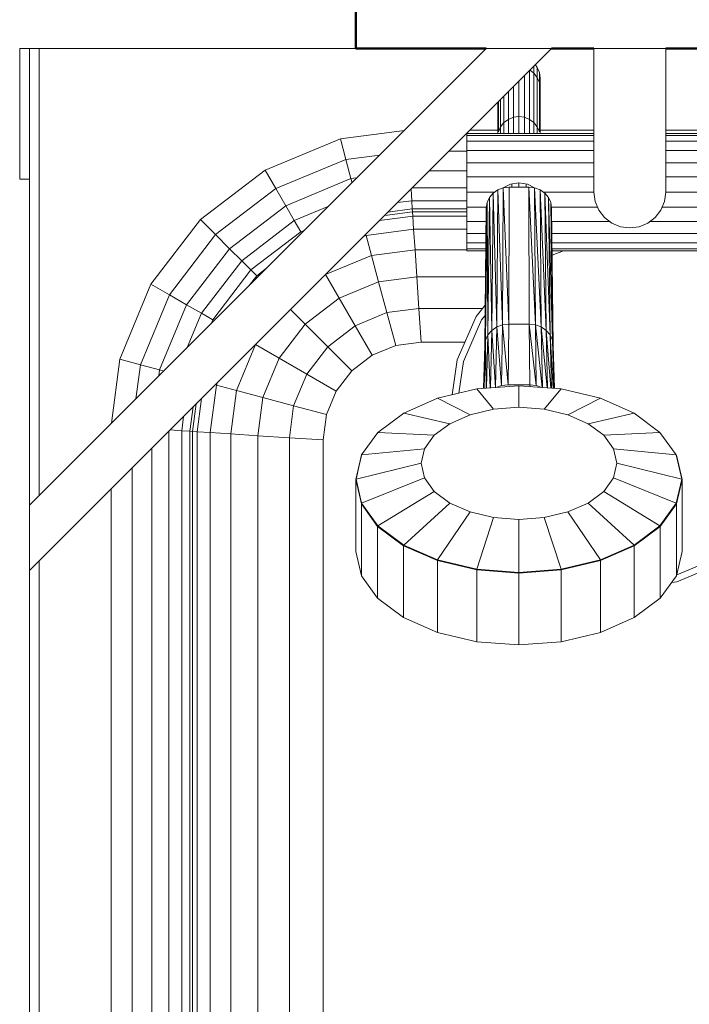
# Model space of a CAD drawing. Header units: millimetres. Extents: x -125 to 26481, y 4748 to 39818.
# Tile 98 of 104: x 23759 to 23964, y 35005 to 35307. Entities that reach past the tile are written whole.
import ezdxf

# ---------------------------------------------------------------- set-up
doc = ezdxf.new("R2010")
doc.units = ezdxf.units.MM
for name, color, linetype, lineweight in [('A-WALL-____-MCUT', 113, 'Continuous', 50), ('A-WALL-____-OTLN', 113, 'Continuous', 20), ('M-EQPM-____-OTLN', 50, 'Continuous', 20)]:
    doc.layers.add(name, color=color, linetype=linetype, lineweight=lineweight)

# ---------------------------------------------------------------- blocks, each defined once
blk = doc.blocks.new('Прямая форма - V line-610732-В_Этаж 02_Отопление')
at = {"layer": 'A-WALL-____-MCUT', "color": 9}
for p, q in [((1005, 100), (400, 100)), ((1040, 100), (1027, 100)), ((1100, 100), (1060, 100)), ((1100, 0), (1100, 100))]:
    blk.add_line(p, q, dxfattribs=at)
blk = doc.blocks.new('Прямая форма - SW - 015-610733-В_Этаж 02_Отопление')
blk.add_blockref('Прямая форма - V line-610732-В_Этаж 02_Отопление', (0, 0))
blk = doc.blocks.new('Прямая форма - V line-610915-В_Этаж 02_Отопление')
at = {"layer": 'M-EQPM-____-OTLN', "color": 253}
for p, q in [((-403, 725), (-403, 765)), ((-403, 765), (-400, 765)), ((-240, 765), (-400, 605)), ((-260, 765), (-400, 625)), ((-400, 625), (-400, 765)), ((-400, 765), (-397, 765)), ((-397, 765), (-300, 765)), ((-397, 765), (-397, 628)), ((-260, 765), (-240, 765)), ((-227, 765), (-205, 765)), ((-227, 765), (-227, 721)), ((-205, 765), (-205, 721)), ((-246.75, 743.32), (-246.75, 758.25)), ((-246.57, 758.43), (-245.4, 757.53)), ((-245.4, 757.53), (-245.4, 759.6)), ((-244.97, 760.03), (-244.37, 759.25)), ((-244.37, 759.25), (-243.72, 757.68)), ((-244.37, 756.19), (-244.37, 759.25)), ((-250, 755), (-250, 744.16)), ((-248.32, 743.95), (-248.32, 756.68)), ((-245.4, 757.53), (-244.37, 756.19)), ((-245.4, 742.33), (-245.4, 757.53)), ((-244.37, 756.19), (-243.72, 754.63)), ((-244.37, 741.03), (-244.37, 756.19)), ((-243.72, 757.68), (-243.5, 756)), ((-243.72, 754.63), (-243.72, 757.68)), ((-243.5, 756), (-243.68, 754.63)), ((-243.5, 756), (-243.5, 752.95)), ((-243.5, 752.95), (-243.5, 756)), ((-251.68, 753.32), (-251.68, 743.95)), ((-243.72, 754.63), (-243.5, 752.95)), ((-243.72, 739.52), (-243.72, 754.63)), ((-243.5, 739), (-243.5, 752.95)), ((-255.63, 741.03), (-255.63, 749.37)), ((-254.6, 742.33), (-254.6, 750.4)), ((-253.25, 751.75), (-253.25, 743.32)), ((-256.5, 739), (-256.5, 748.5)), ((-256.28, 739.52), (-256.28, 748.72)), ((-254.6, 742.33), (-253.25, 743.32)), ((-253.25, 743.32), (-251.68, 743.95)), ((-253.25, 743.32), (-253.25, 739)), ((-251.68, 743.95), (-250, 744.16)), ((-251.68, 743.95), (-251.68, 739)), ((-250, 744.16), (-248.32, 743.95)), ((-250, 744.16), (-250, 739)), ((-248.32, 739), (-248.32, 743.95)), ((-248.32, 743.95), (-246.75, 743.32)), ((-246.75, 739), (-246.75, 743.32)), ((-246.75, 743.32), (-245.4, 742.33)), ((-304.73, 737.3), (-285.11, 739.89)), ((-265, 740), (-256.5, 740)), ((-256.28, 739.52), (-255.63, 741.03)), ((-255.63, 741.03), (-254.6, 742.33)), ((-255.63, 741.03), (-255.63, 739)), ((-254.6, 742.33), (-254.6, 739)), ((-245.4, 742.33), (-244.37, 741.03)), ((-245.4, 742.33), (-245.4, 739)), ((-244.37, 741.03), (-243.72, 739.52)), ((-244.37, 741.03), (-244.37, 739)), ((-243.5, 740), (-227, 740)), ((-205, 740), (-92.9, 740)), ((-327.78, 727.76), (-304.73, 737.3)), ((-303.04, 731), (-304.73, 737.3)), ((-266, 739), (-227, 739)), ((-266, 739), (-266, 738.39)), ((-266, 738.39), (-227, 738.39)), ((-266, 738.39), (-266, 736.59)), ((-205, 739), (-166, 739)), ((-205, 738.39), (-166, 738.39)), ((-266, 736.59), (-266, 733.73)), ((-227, 736.59), (-266, 736.59)), ((-166, 736.59), (-205, 736.59)), ((-324.52, 722.11), (-303.04, 731)), ((-303.04, 731), (-292.63, 732.37)), ((-301.47, 725.13), (-303.04, 731)), ((-271.47, 733.53), (-266, 733.53)), ((-266, 733.73), (-227, 733.73)), ((-266, 733.73), (-266, 730)), ((-205, 733.73), (-166, 733.73)), ((-347.57, 712.57), (-327.78, 727.76)), ((-324.52, 722.11), (-327.78, 727.76)), ((-227, 730), (-266, 730)), ((-266, 730), (-266, 725.66)), ((-205, 730), (-166, 730)), ((-400, 725), (-403, 725)), ((-321.48, 716.84), (-301.47, 725.13)), ((-301.47, 725.13), (-299.63, 725.37)), ((-301.13, 723.87), (-301.47, 725.13)), ((-277.5, 727.5), (-266, 727.5)), ((-227, 725.66), (-266, 725.66)), ((-266, 725.66), (-266, 721)), ((-205, 725.66), (-166, 725.66)), ((-342.96, 707.96), (-324.52, 722.11)), ((-321.48, 716.84), (-324.52, 722.11)), ((-282.84, 718.35), (-283.08, 721.92)), ((-282.68, 722.32), (-266, 722.32)), ((-256.5, 721.67), (-254.81, 722.3)), ((-254.81, 722.3), (-256.5, 721.67)), ((-255.05, 680.3), (-254.81, 722.3)), ((-254.81, 722.3), (-255.05, 680.3)), ((-254.81, 722.33), (-252.59, 723.41)), ((-254.81, 722.3), (-253, 722.52)), ((-253, 722.52), (-254.81, 722.3)), ((-253.15, 680.53), (-254.81, 722.3)), ((-254.81, 722.3), (-253.15, 680.53)), ((-253.15, 680.53), (-253, 722.52)), ((-253, 722.52), (-253.15, 680.53)), ((-253, 722.52), (-247, 722.52)), ((-253, 722.52), (-247, 722.52)), ((-252.59, 723.41), (-250, 723.81)), ((-252.2, 722.52), (-252.2, 723.47)), ((-250, 722.52), (-250, 723.81)), ((-250, 723.81), (-247.41, 723.41)), ((-247.8, 722.52), (-247.8, 723.47)), ((-247.41, 723.41), (-245.19, 722.33)), ((-246.85, 680.53), (-247, 722.52)), ((-247, 722.52), (-245.19, 722.3)), ((-246.85, 680.53), (-247, 722.52)), ((-244.95, 680.3), (-247, 722.52)), ((-245.19, 722.3), (-247, 722.52)), ((-247, 722.52), (-244.95, 680.3)), ((-245.19, 722.3), (-243.5, 721.67)), ((-244.95, 680.3), (-245.19, 722.3)), ((-243.17, 679.64), (-245.19, 722.3)), ((-245.19, 722.3), (-244.95, 680.3)), ((-243.5, 721.67), (-245.19, 722.3)), ((-245.19, 722.3), (-243.17, 679.64)), ((-266, 721), (-257.46, 721)), ((-266, 716.34), (-266, 721)), ((-259.76, 717.81), (-259.06, 719.34)), ((-259.06, 719.34), (-259.76, 717.81)), ((-259.52, 677.23), (-259.06, 719.34)), ((-259.06, 719.34), (-259.52, 677.23)), ((-257.95, 720.66), (-259.06, 719.34)), ((-257.95, 720.66), (-259.06, 719.34)), ((-258.35, 678.6), (-259.06, 719.34)), ((-259.06, 719.34), (-258.35, 678.6)), ((-258.35, 678.6), (-257.95, 720.66)), ((-257.95, 720.66), (-258.35, 678.6)), ((-257.95, 720.66), (-256.5, 721.67)), ((-256.5, 721.67), (-257.95, 720.66)), ((-256.82, 679.64), (-257.95, 720.66)), ((-257.95, 720.66), (-256.82, 679.64)), ((-256.82, 679.64), (-256.5, 721.67)), ((-256.5, 721.67), (-256.82, 679.64)), ((-255.05, 680.3), (-256.5, 721.67)), ((-256.5, 721.67), (-255.05, 680.3)), ((-243.5, 721.67), (-242.05, 720.66)), ((-243.17, 679.64), (-243.5, 721.67)), ((-241.65, 678.6), (-243.5, 721.67)), ((-243.5, 721.67), (-243.17, 679.64)), ((-242.05, 720.66), (-243.5, 721.67)), ((-243.5, 721.67), (-241.65, 678.6)), ((-227, 721), (-242.54, 721)), ((-242.05, 720.66), (-240.94, 719.34)), ((-241.65, 678.6), (-242.05, 720.66)), ((-240.48, 677.23), (-242.05, 720.66)), ((-242.05, 720.66), (-241.65, 678.6)), ((-240.94, 719.34), (-242.05, 720.66)), ((-242.05, 720.66), (-240.48, 677.23)), ((-240.94, 719.34), (-240.24, 717.81)), ((-240.48, 677.23), (-240.94, 719.34)), ((-239.75, 675.64), (-240.94, 719.34)), ((-240.94, 719.34), (-240.48, 677.23)), ((-240.24, 717.81), (-240.94, 719.34)), ((-240.94, 719.34), (-239.75, 675.64)), ((-227, 721), (-226.63, 718.15)), ((-205.37, 718.15), (-205, 721)), ((-205, 721), (-166, 721)), ((-338.66, 703.66), (-321.48, 716.84)), ((-318.87, 712.32), (-321.48, 716.84)), ((-318.87, 712.32), (-308.31, 716.69)), ((-282.68, 715.85), (-290.13, 714.87)), ((-287.23, 717.77), (-282.84, 718.35)), ((-282.84, 718.35), (-266, 718.35)), ((-282.84, 718.35), (-282.68, 715.85)), ((-266, 715.85), (-282.68, 715.85)), ((-282.68, 715.85), (-282.62, 715)), ((-266, 712), (-266, 716.34)), ((-266, 716.34), (-259.98, 716.34)), ((-260.5, 673.93), (-260, 716.17)), ((-260, 716.17), (-260.5, 673.93)), ((-259.76, 717.81), (-260.25, 675.64)), ((-260.25, 675.64), (-259.76, 717.81)), ((-260.25, 675.64), (-260, 716.17)), ((-260, 716.17), (-260.25, 675.64)), ((-259.76, 717.81), (-260, 716.17)), ((-259.76, 717.81), (-260, 716.17)), ((-259.52, 677.23), (-259.76, 717.81)), ((-259.76, 717.81), (-259.52, 677.23)), ((-240, 716.17), (-240.24, 717.81)), ((-239.75, 675.64), (-240.24, 717.81)), ((-239.5, 673.93), (-240.24, 717.81)), ((-240.24, 717.81), (-239.75, 675.64)), ((-240, 716.17), (-240.24, 717.81)), ((-240.24, 717.81), (-239.5, 673.93)), ((-240.02, 716.34), (-225.87, 716.34)), ((-239.5, 673.93), (-240, 716.17)), ((-240, 716.17), (-239.5, 673.93)), ((-226.63, 718.15), (-225.53, 715.5)), ((-206.47, 715.5), (-205.37, 718.15)), ((-166, 716.34), (-206.13, 716.34)), ((-292.7, 712.3), (-282.53, 713.64)), ((-282.62, 715), (-291.12, 713.88)), ((-282.62, 715), (-282.53, 713.64)), ((-266, 715), (-282.62, 715)), ((-282.53, 713.64), (-266, 713.64)), ((-282.53, 713.64), (-282.27, 709.64)), ((-225.53, 715.5), (-223.78, 713.22)), ((-223.78, 713.22), (-221.5, 711.47)), ((-210.5, 711.47), (-208.22, 713.22)), ((-208.22, 713.22), (-206.47, 715.5)), ((-362.76, 692.78), (-347.57, 712.57)), ((-342.96, 707.96), (-347.57, 712.57)), ((-334.96, 699.96), (-318.87, 712.32)), ((-316.86, 708.85), (-318.87, 712.32)), ((-296.81, 707.73), (-282.27, 709.64)), ((-282.27, 709.64), (-266, 709.64)), ((-282.27, 709.64), (-281.85, 703.28)), ((-266, 708.27), (-266, 712)), ((-266, 712), (-260.03, 712)), ((-239.95, 712), (-222.19, 712)), ((-221.5, 711.47), (-218.85, 710.37)), ((-218.85, 710.37), (-216, 710)), ((-216, 710), (-213.15, 710.37)), ((-213.15, 710.37), (-210.5, 711.47)), ((-166, 712), (-209.81, 712)), ((-357.11, 689.52), (-342.96, 707.96)), ((-338.66, 703.66), (-342.96, 707.96)), ((-332.13, 697.13), (-316.86, 708.85)), ((-316.86, 708.85), (-315.65, 709.35)), ((-296.81, 707.73), (-297.6, 707.4)), ((-296.81, 707.73), (-295.15, 701.53)), ((-266, 705.41), (-266, 708.27)), ((-260.05, 708.27), (-266, 708.27)), ((-166, 708.27), (-239.91, 708.27)), ((-351.84, 686.48), (-338.66, 703.66)), ((-334.96, 699.96), (-338.66, 703.66)), ((-266, 703.61), (-266, 705.41)), ((-260.07, 705.41), (-266, 705.41)), ((-266, 703), (-266, 703.61)), ((-260.08, 703.61), (-266, 703.61)), ((-166, 705.41), (-239.87, 705.41)), ((-166, 703.61), (-239.85, 703.61)), ((-295.15, 701.53), (-309.26, 695.69)), ((-281.85, 703.28), (-295.15, 701.53)), ((-295.15, 701.53), (-292.99, 693.46)), ((-266, 703.28), (-281.85, 703.28)), ((-281.85, 703.28), (-281.31, 695)), ((-260.08, 703), (-266, 703)), ((-166, 703), (-239.84, 703)), ((-236.39, 703), (-239.83, 701.67)), ((-347.32, 683.87), (-334.96, 699.96)), ((-332.13, 697.13), (-334.96, 699.96)), ((-330.35, 695.35), (-327.35, 697.65)), ((-343.85, 681.86), (-332.13, 697.13)), ((-332.65, 692.35), (-330.35, 695.35)), ((-330.35, 695.35), (-332.13, 697.13)), ((-309.26, 695.69), (-305.09, 688.45)), ((-281.31, 695), (-292.99, 693.46)), ((-260.25, 695), (-281.31, 695)), ((-281.31, 695), (-280.68, 685.35)), ((-372.3, 669.73), (-362.76, 692.78)), ((-357.11, 689.52), (-362.76, 692.78)), ((-292.99, 693.46), (-305.09, 688.45)), ((-292.99, 693.46), (-290.47, 684.06)), ((-366, 668.04), (-357.11, 689.52)), ((-351.84, 686.48), (-357.11, 689.52)), ((-360.13, 666.47), (-351.84, 686.48)), ((-347.32, 683.87), (-351.84, 686.48)), ((-305.09, 688.45), (-315.48, 680.48)), ((-305.09, 688.45), (-300.22, 680.02)), ((-263.16, 682.86), (-260.35, 686.38)), ((-351.69, 673.31), (-347.32, 683.87)), ((-343.85, 681.86), (-347.32, 683.87)), ((-320, 685), (-315.48, 680.48)), ((-290.47, 684.06), (-300.22, 680.02)), ((-280.68, 685.35), (-290.47, 684.06)), ((-290.47, 684.06), (-287.76, 673.98)), ((-261.17, 685.35), (-280.68, 685.35)), ((-280.68, 685.35), (-280, 675)), ((-268.91, 669.58), (-263.16, 682.86)), ((-260.39, 683.15), (-261.45, 681.83)), ((-344.35, 680.65), (-343.85, 681.86)), ((-315.48, 680.48), (-323.45, 670.09)), ((-315.48, 680.48), (-308.6, 673.6)), ((-300.22, 680.02), (-308.6, 673.6)), ((-300.22, 680.02), (-295, 670.98)), ((-261.45, 681.83), (-266.99, 669.03)), ((-256.82, 679.64), (-258.35, 678.6)), ((-258.35, 678.6), (-256.82, 679.64)), ((-257.17, 661.07), (-256.82, 679.64)), ((-256.82, 679.64), (-257.17, 661.07)), ((-255.05, 680.3), (-256.82, 679.64)), ((-256.82, 679.64), (-255.05, 680.3)), ((-255.3, 661.71), (-256.82, 679.64)), ((-256.82, 679.64), (-255.3, 661.71)), ((-255.3, 661.71), (-255.05, 680.3)), ((-255.05, 680.3), (-255.3, 661.71)), ((-253.15, 680.53), (-255.05, 680.3)), ((-255.05, 680.3), (-253.15, 680.53)), ((-253.31, 661.94), (-255.05, 680.3)), ((-255.05, 680.3), (-253.31, 661.94)), ((-253.31, 661.94), (-253.15, 680.53)), ((-253.15, 680.53), (-253.31, 661.94)), ((-253.15, 680.53), (-246.85, 680.53)), ((-253.15, 680.53), (-246.85, 680.53)), ((-246.69, 661.94), (-246.85, 680.53)), ((-246.69, 661.94), (-246.85, 680.53)), ((-244.7, 661.71), (-246.85, 680.53)), ((-244.95, 680.3), (-246.85, 680.53)), ((-246.85, 680.53), (-244.7, 661.71)), ((-246.85, 680.53), (-244.95, 680.3)), ((-244.7, 661.71), (-244.95, 680.3)), ((-242.84, 661.08), (-244.95, 680.3)), ((-243.17, 679.64), (-244.95, 680.3)), ((-244.95, 680.3), (-242.84, 661.08)), ((-244.95, 680.3), (-244.7, 661.71)), ((-244.95, 680.3), (-243.17, 679.64)), ((-242.83, 661.07), (-243.17, 679.64)), ((-241.33, 660.96), (-243.17, 679.64)), ((-241.65, 678.6), (-243.17, 679.64)), ((-243.17, 679.64), (-241.33, 660.96)), ((-243.17, 679.64), (-242.83, 661.07)), ((-243.17, 679.64), (-241.65, 678.6)), ((-259.52, 677.23), (-260.25, 675.64)), ((-260.25, 675.64), (-259.52, 677.23)), ((-259.93, 660.87), (-259.52, 677.23)), ((-259.52, 677.23), (-259.93, 660.87)), ((-258.35, 678.6), (-259.52, 677.23)), ((-259.52, 677.23), (-258.35, 678.6)), ((-258.81, 660.95), (-259.52, 677.23)), ((-259.52, 677.23), (-258.81, 660.95)), ((-258.74, 660.96), (-258.35, 678.6)), ((-258.35, 678.6), (-258.74, 660.96)), ((-257.17, 661.07), (-258.35, 678.6)), ((-258.35, 678.6), (-257.17, 661.07)), ((-241.26, 660.96), (-241.65, 678.6)), ((-240.2, 660.88), (-241.65, 678.6)), ((-240.48, 677.23), (-241.65, 678.6)), ((-241.65, 678.6), (-240.2, 660.88)), ((-241.65, 678.6), (-241.26, 660.96)), ((-241.65, 678.6), (-240.48, 677.23)), ((-240.07, 660.87), (-240.48, 677.23)), ((-239.48, 660.82), (-240.48, 677.23)), ((-239.75, 675.64), (-240.48, 677.23)), ((-240.48, 677.23), (-239.48, 660.82)), ((-240.48, 677.23), (-240.07, 660.87)), ((-240.48, 677.23), (-239.75, 675.64)), ((-330.69, 674.26), (-336.53, 660.15)), ((-330.69, 674.26), (-323.45, 670.09)), ((-308.6, 673.6), (-315.02, 665.22)), ((-308.6, 673.6), (-301.21, 666.21)), ((-287.76, 673.98), (-295, 670.98)), ((-287.76, 673.98), (-295, 670.98)), ((-280, 675), (-287.76, 673.98)), ((-280, 675), (-287.76, 673.98)), ((-266.56, 675), (-280, 675)), ((-266.56, 675), (-280, 675)), ((-260.87, 660.8), (-260.5, 673.93)), ((-260.5, 673.93), (-260.87, 660.8)), ((-260.7, 660.81), (-260.5, 673.93)), ((-260.5, 673.93), (-260.7, 660.81)), ((-260.25, 675.64), (-260.66, 660.81)), ((-260.66, 660.81), (-260.25, 675.64)), ((-260.25, 675.64), (-260.5, 673.93)), ((-260.5, 673.93), (-260.25, 675.64)), ((-260.03, 660.86), (-260.25, 675.64)), ((-260.25, 675.64), (-260.03, 660.86)), ((-239.34, 660.81), (-239.75, 675.64)), ((-239.19, 660.8), (-239.75, 675.64)), ((-239.5, 673.93), (-239.75, 675.64)), ((-239.75, 675.64), (-239.19, 660.8)), ((-239.75, 675.64), (-239.34, 660.81)), ((-239.75, 675.64), (-239.5, 673.93)), ((-239.13, 660.8), (-239.5, 673.93)), ((-239.5, 673.93), (-239.13, 660.8)), ((-295, 670.98), (-301.21, 666.21)), ((-295, 670.98), (-301.21, 666.21)), ((-374.89, 650.11), (-372.3, 669.73)), ((-366, 668.04), (-372.3, 669.73)), ((-367.37, 657.63), (-366, 668.04)), ((-360.13, 666.47), (-366, 668.04)), ((-323.45, 670.09), (-328.46, 657.99)), ((-323.45, 670.09), (-315.02, 665.22)), ((-270.47, 658.85), (-268.91, 669.58)), ((-266.99, 669.03), (-268.4, 659.34)), ((-360.37, 664.63), (-360.13, 666.47)), ((-358.87, 666.13), (-360.13, 666.47)), ((-315.02, 665.22), (-319.06, 655.47)), ((-315.02, 665.22), (-305.98, 660)), ((-301.21, 666.21), (-305.98, 660)), ((-301.21, 666.21), (-305.98, 660)), ((-342.73, 661.81), (-344.64, 647.27)), ((-342.4, 662.6), (-342.73, 661.81)), ((-342.73, 661.81), (-336.53, 660.15)), ((-250, 661.62), (-262.92, 660.64)), ((-250, 661.62), (-262.92, 660.64)), ((-255.3, 661.71), (-257.04, 661.08)), ((-257.04, 661.08), (-255.3, 661.71)), ((-253.31, 661.94), (-255.3, 661.71)), ((-255.3, 661.71), (-253.31, 661.94)), ((-246.69, 661.94), (-253.31, 661.94)), ((-253.31, 661.94), (-246.69, 661.94)), ((-237.08, 660.64), (-250, 661.62)), ((-250, 655.03), (-250, 661.62)), ((-237.08, 660.64), (-250, 661.62)), ((-250, 655.03), (-250, 661.62)), ((-244.7, 661.71), (-246.69, 661.94)), ((-246.69, 661.94), (-246.55, 661.36)), ((-246.55, 661.36), (-246.69, 661.94)), ((-246.69, 661.94), (-244.7, 661.71)), ((-242.96, 661.08), (-244.7, 661.71)), ((-244.7, 661.71), (-242.96, 661.08)), ((-336.53, 660.15), (-338.28, 646.85)), ((-336.53, 660.15), (-328.46, 657.99)), ((-305.98, 660), (-308.98, 652.76)), ((-305.98, 660), (-308.98, 652.76)), ((-262.92, 660.64), (-274.95, 657.78)), ((-262.92, 660.64), (-274.95, 657.78)), ((-257.76, 654.45), (-262.92, 660.64)), ((-257.76, 654.45), (-262.92, 660.64)), ((-242.24, 654.45), (-237.08, 660.64)), ((-242.24, 654.45), (-237.08, 660.64)), ((-225.05, 657.78), (-237.08, 660.64)), ((-225.05, 657.78), (-237.08, 660.64)), ((-348.88, 656.12), (-350, 647.62)), ((-348.64, 647.53), (-347.3, 657.7)), ((-328.46, 657.99), (-330, 646.31)), ((-328.46, 657.99), (-319.06, 655.47)), ((-319.06, 655.47), (-320.35, 645.68)), ((-319.06, 655.47), (-308.98, 652.76)), ((-274.95, 657.78), (-285.28, 653.23)), ((-274.95, 657.78), (-285.28, 653.23)), ((-265, 652.73), (-274.95, 657.78)), ((-265, 652.73), (-274.95, 657.78)), ((-235, 652.73), (-225.05, 657.78)), ((-235, 652.73), (-225.05, 657.78)), ((-214.72, 653.23), (-225.05, 657.78)), ((-214.72, 653.23), (-225.05, 657.78)), ((-353.35, 647.84), (-352.77, 652.23)), ((-350.85, 647.68), (-349.87, 655.13)), ((-308.98, 652.76), (-310, 645)), ((-308.98, 652.76), (-310, 645)), ((-285.28, 653.23), (-293.21, 647.31)), ((-285.28, 653.23), (-293.21, 647.31)), ((-271.21, 649.99), (-285.28, 653.23)), ((-271.21, 649.99), (-285.28, 653.23)), ((-271.21, 649.99), (-265, 652.73)), ((-265, 652.73), (-271.21, 649.99)), ((-257.76, 654.45), (-265, 652.73)), ((-265, 652.73), (-257.76, 654.45)), ((-250, 655.03), (-257.76, 654.45)), ((-250, 655.03), (-257.76, 654.45)), ((-242.24, 654.45), (-250, 655.03)), ((-242.24, 654.45), (-250, 655.03)), ((-235, 652.73), (-242.24, 654.45)), ((-235, 652.73), (-242.24, 654.45)), ((-228.79, 649.99), (-235, 652.73)), ((-228.79, 649.99), (-235, 652.73)), ((-228.79, 649.99), (-214.72, 653.23)), ((-228.79, 649.99), (-214.72, 653.23)), ((-206.79, 647.31), (-214.72, 653.23)), ((-206.79, 647.31), (-214.72, 653.23)), ((-275.98, 646.43), (-271.21, 649.99)), ((-271.21, 649.99), (-275.98, 646.43)), ((-224.02, 646.43), (-228.79, 649.99)), ((-224.02, 646.43), (-228.79, 649.99)), ((-357.32, -648.1), (-357.32, 647.68)), ((-353.35, 647.84), (-356.92, 648.08)), ((-353.35, -647.84), (-353.35, 647.84)), ((-350.85, 647.68), (-353.35, 647.84)), ((-350, 647.62), (-350.85, 647.68)), ((-350.85, 647.68), (-350.85, -647.68)), ((-348.64, 647.53), (-350, 647.62)), ((-350, 647.62), (-350, -647.62)), ((-348.64, -647.53), (-348.64, 647.53)), ((-344.64, 647.27), (-348.64, 647.53)), ((-344.64, 647.27), (-338.28, 646.85)), ((-344.64, 647.27), (-344.64, -647.27)), ((-338.28, 646.85), (-330, 646.31)), ((-338.28, 646.85), (-338.28, -646.85)), ((-330, 646.31), (-320.35, 645.68)), ((-330, 646.31), (-330, -646.31)), ((-293.21, 647.31), (-298.2, 640.4)), ((-293.21, 647.31), (-298.2, 640.4)), ((-275.98, 646.43), (-293.21, 647.31)), ((-275.98, 646.43), (-293.21, 647.31)), ((-278.98, 642.28), (-275.98, 646.43)), ((-275.98, 646.43), (-278.98, 642.28)), ((-224.02, 646.43), (-206.79, 647.31)), ((-224.02, 646.43), (-206.79, 647.31)), ((-221.02, 642.28), (-224.02, 646.43)), ((-221.02, 642.28), (-224.02, 646.43)), ((-201.8, 640.4), (-206.79, 647.31)), ((-201.8, 640.4), (-206.79, 647.31)), ((-320.35, 645.68), (-310, 645)), ((-320.35, 645.68), (-320.35, -645.68)), ((-310, 0), (-310, 645)), ((-310, 645), (-310, -645)), ((-362.5, -648.44), (-362.5, 642.5)), ((-298.3, 640.34), (-300, 632.91)), ((-298.3, 640.34), (-300, 632.91)), ((-298.3, 640.25), (-300, 632.83)), ((-298.3, 640.25), (-300, 632.83)), ((-298.2, 640.4), (-299.9, 632.99)), ((-298.2, 640.4), (-299.9, 632.99)), ((-298.3, 640.34), (-298.3, 640.25)), ((-298.3, 640.34), (-298.3, 640.25)), ((-278.98, 642.28), (-298.2, 640.4)), ((-278.98, 642.28), (-298.2, 640.4)), ((-280, 637.83), (-278.98, 642.28)), ((-278.98, 642.28), (-280, 637.83)), ((-220, 637.83), (-221.02, 642.28)), ((-220, 637.83), (-221.02, 642.28)), ((-221.02, 642.28), (-201.8, 640.4)), ((-221.02, 642.28), (-201.8, 640.4)), ((-200.1, 632.99), (-201.8, 640.4)), ((-200.1, 632.99), (-201.8, 640.4)), ((-201.7, 640.34), (-201.7, 640.25)), ((-200, 632.91), (-201.7, 640.34)), ((-200, 632.91), (-201.7, 640.34)), ((-201.7, 640.34), (-201.7, 640.25)), ((-200, 632.83), (-201.7, 640.25)), ((-200, 632.83), (-201.7, 640.25)), ((-280, 637.83), (-299.9, 632.99)), ((-280, 637.83), (-299.9, 632.99)), ((-278.98, 633.37), (-280, 637.83)), ((-280, 637.83), (-278.98, 633.37)), ((-220, 637.83), (-221.02, 633.37)), ((-221.02, 633.37), (-220, 637.83)), ((-220, 637.83), (-200.1, 632.99)), ((-220, 637.83), (-200.1, 632.99)), ((-368.53, -648.84), (-368.53, 636.47)), ((-299.9, 632.99), (-300, 632.91)), ((-299.9, 632.99), (-300, 632.91)), ((-300, 632.91), (-300, 632.83)), ((-300, 632.91), (-298.3, 625.49)), ((-300, 632.91), (-300, 632.83)), ((-300, 632.91), (-298.3, 625.49)), ((-300, 632.83), (-300, 610.8)), ((-300, 632.83), (-300, 610.8)), ((-300, 632.83), (-298.3, 625.41)), ((-300, 632.83), (-298.3, 625.41)), ((-299.9, 632.99), (-298.2, 625.59)), ((-299.9, 632.99), (-298.2, 625.59)), ((-278.98, 633.37), (-298.2, 625.59)), ((-278.98, 633.37), (-298.2, 625.59)), ((-275.98, 629.22), (-278.98, 633.37)), ((-278.98, 633.37), (-275.98, 629.22)), ((-221.02, 633.37), (-224.02, 629.22)), ((-224.02, 629.22), (-221.02, 633.37)), ((-221.02, 633.37), (-201.8, 625.59)), ((-221.02, 633.37), (-201.8, 625.59)), ((-201.8, 625.59), (-200.1, 632.99)), ((-201.8, 625.59), (-200.1, 632.99)), ((-201.7, 625.49), (-200, 632.91)), ((-201.7, 625.49), (-200, 632.91)), ((-201.7, 625.41), (-200, 632.83)), ((-201.7, 625.41), (-200, 632.83)), ((-200.1, 632.99), (-200, 632.91)), ((-200.1, 632.99), (-200, 632.91)), ((-200, 632.91), (-200, 632.83)), ((-200, 632.91), (-200, 632.83)), ((-200, 632.83), (-200, 610.8)), ((-200, 632.83), (-200, 610.8)), ((-375, -649.26), (-375, 630)), ((-275.98, 629.22), (-293.21, 618.68)), ((-275.98, 629.22), (-293.21, 618.68)), ((-275.98, 629.22), (-271.21, 625.66)), ((-275.98, 629.22), (-271.21, 625.66)), ((-224.02, 629.22), (-228.79, 625.66)), ((-228.79, 625.66), (-224.02, 629.22)), ((-224.02, 629.22), (-206.79, 618.68)), ((-224.02, 629.22), (-206.79, 618.68)), ((-298.3, 626.01), (-298.3, 625.41)), ((-298.3, 626.01), (-298.3, 625.41)), ((-298.2, 625.59), (-298.3, 625.49)), ((-298.2, 625.59), (-298.3, 625.49)), ((-298.3, 625.49), (-293.3, 618.57)), ((-298.3, 625.49), (-298.3, 625.41)), ((-298.3, 625.49), (-293.3, 618.57)), ((-298.3, 625.49), (-298.3, 625.41)), ((-298.3, 625.41), (-298.3, 603.37)), ((-298.3, 625.41), (-293.3, 618.49)), ((-298.3, 625.41), (-298.3, 603.37)), ((-298.3, 625.41), (-293.3, 618.49)), ((-298.2, 625.59), (-293.21, 618.68)), ((-298.2, 625.59), (-293.21, 618.68)), ((-271.21, 625.66), (-285.28, 612.76)), ((-271.21, 625.66), (-285.28, 612.76)), ((-271.21, 625.66), (-265, 622.93)), ((-271.21, 625.66), (-265, 622.93)), ((-228.79, 625.66), (-235, 622.93)), ((-235, 622.93), (-228.79, 625.66)), ((-228.79, 625.66), (-214.72, 612.76)), ((-228.79, 625.66), (-214.72, 612.76)), ((-206.79, 618.68), (-201.8, 625.59)), ((-206.79, 618.68), (-201.8, 625.59)), ((-206.7, 618.57), (-201.7, 625.49)), ((-206.7, 618.57), (-201.7, 625.49)), ((-206.7, 618.49), (-201.7, 625.41)), ((-206.7, 618.49), (-201.7, 625.41)), ((-201.8, 625.59), (-201.7, 625.49)), ((-201.8, 625.59), (-201.7, 625.49)), ((-201.7, 626.01), (-201.7, 625.41)), ((-201.7, 626.01), (-201.7, 625.41)), ((-201.7, 625.49), (-201.7, 625.41)), ((-201.7, 625.49), (-201.7, 625.41)), ((-201.7, 625.41), (-201.7, 603.37)), ((-201.7, 625.41), (-201.7, 603.37)), ((-400, 625), (-400, 605)), ((-265, 622.93), (-274.95, 608.21)), ((-265, 622.93), (-274.95, 608.21)), ((-265, 622.93), (-257.76, 621.21)), ((-265, 622.93), (-257.76, 621.21)), ((-235, 622.93), (-242.24, 621.21)), ((-242.24, 621.21), (-235, 622.93)), ((-235, 622.93), (-225.05, 608.21)), ((-235, 622.93), (-225.05, 608.21)), ((-257.76, 621.21), (-262.92, 605.35)), ((-257.76, 621.21), (-262.92, 605.35)), ((-257.76, 621.21), (-250, 620.62)), ((-257.76, 621.21), (-250, 620.62)), ((-250, 620.62), (-242.24, 621.21)), ((-250, 620.62), (-242.24, 621.21)), ((-250, 620.62), (-250, 604.37)), ((-250, 620.62), (-250, 604.37)), ((-242.24, 621.21), (-237.08, 605.35)), ((-242.24, 621.21), (-237.08, 605.35)), ((-293.21, 618.68), (-293.3, 618.57)), ((-293.21, 618.68), (-293.3, 618.57)), ((-293.3, 618.57), (-285.36, 612.63)), ((-293.3, 618.57), (-293.3, 618.49)), ((-293.3, 618.57), (-285.36, 612.63)), ((-293.3, 618.57), (-293.3, 618.49)), ((-293.3, 618.49), (-293.3, 596.46)), ((-293.3, 618.49), (-285.36, 612.55)), ((-293.3, 618.49), (-293.3, 596.46)), ((-293.3, 618.49), (-285.36, 612.55)), ((-293.21, 618.68), (-285.28, 612.76)), ((-293.21, 618.68), (-285.28, 612.76)), ((-214.72, 612.76), (-206.79, 618.68)), ((-214.72, 612.76), (-206.79, 618.68)), ((-214.64, 612.63), (-206.7, 618.57)), ((-214.64, 612.63), (-206.7, 618.57)), ((-214.64, 612.55), (-206.7, 618.49)), ((-214.64, 612.55), (-206.7, 618.49)), ((-206.79, 618.68), (-206.7, 618.57)), ((-206.79, 618.68), (-206.7, 618.57)), ((-206.7, 618.57), (-206.7, 618.49)), ((-206.7, 618.57), (-206.7, 618.49)), ((-206.7, 618.49), (-206.7, 596.46)), ((-206.7, 618.49), (-206.7, 596.46)), ((-298.3, 603.37), (-300, 610.8)), ((-300, 610.8), (-298.3, 603.37)), ((-285.28, 612.76), (-285.36, 612.63)), ((-285.28, 612.76), (-285.36, 612.63)), ((-285.36, 612.63), (-275, 608.08)), ((-285.36, 612.63), (-285.36, 612.55)), ((-285.36, 612.63), (-275, 608.08)), ((-285.36, 612.63), (-285.36, 612.55)), ((-285.36, 612.55), (-285.36, 590.52)), ((-285.36, 612.55), (-275, 607.99)), ((-285.36, 612.55), (-285.36, 590.52)), ((-285.36, 612.55), (-275, 607.99)), ((-285.28, 612.76), (-274.95, 608.21)), ((-285.28, 612.76), (-274.95, 608.21)), ((-225.05, 608.21), (-214.72, 612.76)), ((-225.05, 608.21), (-214.72, 612.76)), ((-225, 608.08), (-214.64, 612.63)), ((-225, 608.08), (-214.64, 612.63)), ((-225, 607.99), (-214.64, 612.55)), ((-225, 607.99), (-214.64, 612.55)), ((-214.72, 612.76), (-214.64, 612.63)), ((-214.72, 612.76), (-214.64, 612.63)), ((-214.64, 612.63), (-214.64, 612.55)), ((-214.64, 612.63), (-214.64, 612.55)), ((-214.64, 612.55), (-214.64, 590.52)), ((-214.64, 612.55), (-214.64, 590.52)), ((-200, 610.8), (-201.7, 603.37)), ((-201.7, 603.37), (-200, 610.8)), ((-397, 608), (-397, -762)), ((-274.95, 608.21), (-275, 608.08)), ((-274.95, 608.21), (-275, 608.08)), ((-275, 608.08), (-262.94, 605.21)), ((-275, 608.08), (-275, 607.99)), ((-275, 608.08), (-262.94, 605.21)), ((-275, 608.08), (-275, 607.99)), ((-275, 607.99), (-275, 585.96)), ((-275, 607.99), (-262.94, 605.13)), ((-275, 607.99), (-275, 585.96)), ((-275, 607.99), (-262.94, 605.13)), ((-274.95, 608.21), (-262.92, 605.35)), ((-274.95, 608.21), (-262.92, 605.35)), ((-237.08, 605.35), (-225.05, 608.21)), ((-237.08, 605.35), (-225.05, 608.21)), ((-237.06, 605.21), (-225, 608.08)), ((-237.06, 605.21), (-225, 608.08)), ((-237.06, 605.13), (-225, 607.99)), ((-237.06, 605.13), (-225, 607.99)), ((-225.05, 608.21), (-225, 608.08)), ((-225.05, 608.21), (-225, 608.08)), ((-225, 608.08), (-225, 607.99)), ((-225, 608.08), (-225, 607.99)), ((-225, 607.99), (-225, 585.96)), ((-225, 607.99), (-225, 585.96)), ((-201.65, 603.61), (-189.31, 608.77)), ((-188.3, 607.04), (-201.65, 601.46)), ((-400, -762), (-400, 605)), ((-262.92, 605.35), (-262.94, 605.21)), ((-262.92, 605.35), (-262.94, 605.21)), ((-262.94, 605.21), (-250, 604.23)), ((-262.94, 605.21), (-262.94, 605.13)), ((-262.94, 605.21), (-250, 604.23)), ((-262.94, 605.21), (-262.94, 605.13)), ((-262.94, 605.13), (-262.94, 583.09)), ((-262.94, 605.13), (-250, 604.15)), ((-262.94, 605.13), (-262.94, 583.09)), ((-262.94, 605.13), (-250, 604.15)), ((-262.92, 605.35), (-250, 604.37)), ((-262.92, 605.35), (-250, 604.37)), ((-250, 604.37), (-237.08, 605.35)), ((-250, 604.37), (-237.08, 605.35)), ((-250, 604.23), (-237.06, 605.21)), ((-250, 604.23), (-237.06, 605.21)), ((-250, 604.15), (-237.06, 605.13)), ((-250, 604.15), (-237.06, 605.13)), ((-250, 604.37), (-250, 604.23)), ((-250, 604.37), (-250, 604.23)), ((-250, 604.23), (-250, 604.15)), ((-250, 604.23), (-250, 604.15)), ((-250, 604.15), (-250, 582.12)), ((-250, 604.15), (-250, 582.12)), ((-237.08, 605.35), (-237.06, 605.21)), ((-237.08, 605.35), (-237.06, 605.21)), ((-237.06, 605.21), (-237.06, 605.13)), ((-237.06, 605.21), (-237.06, 605.13)), ((-237.06, 605.13), (-237.06, 583.09)), ((-237.06, 605.13), (-237.06, 583.09)), ((-293.3, 596.46), (-298.3, 603.37)), ((-298.3, 603.37), (-293.3, 596.46)), ((-201.7, 603.37), (-206.7, 596.46)), ((-206.7, 596.46), (-201.7, 603.37)), ((-201.65, 601.46), (-203.23, 601.25)), ((-285.36, 590.52), (-293.3, 596.46)), ((-293.3, 596.46), (-285.36, 590.52)), ((-206.7, 596.46), (-214.64, 590.52)), ((-214.64, 590.52), (-206.7, 596.46)), ((-275, 585.96), (-285.36, 590.52)), ((-285.36, 590.52), (-275, 585.96)), ((-214.64, 590.52), (-225, 585.96)), ((-225, 585.96), (-214.64, 590.52)), ((-262.94, 583.09), (-275, 585.96)), ((-275, 585.96), (-262.94, 583.09)), ((-225, 585.96), (-237.06, 583.09)), ((-237.06, 583.09), (-225, 585.96)), ((-250, 582.12), (-262.94, 583.09)), ((-262.94, 583.09), (-250, 582.12)), ((-237.06, 583.09), (-250, 582.12)), ((-250, 582.12), (-237.06, 583.09))]:
    blk.add_line(p, q, dxfattribs=at)
blk = doc.blocks.new('Прямая форма - FU - 055-610916-В_Этаж 02_Отопление')
blk.add_blockref('Прямая форма - V line-610915-В_Этаж 02_Отопление', (0, 0))
blk = doc.blocks.new('V line_ifc_RVT-1-В_Этаж 02_Отопление')
at = {"layer": 'A-WALL-____-OTLN', "color": 253, "lineweight": 20, "rotation": 180}
blk.add_blockref('Прямая форма - SW - 015-610733-В_Этаж 02_Отопление', (40703.24, 35397.63), dxfattribs=at)
at = {"layer": 'M-EQPM-____-OTLN', "color": 253, "lineweight": 20}
blk.add_blockref('Прямая форма - FU - 055-610916-В_Этаж 02_Отопление', (39903.24, 34532.63), dxfattribs=at)

msp = doc.modelspace()

# ---------------------------------------------------------------- block references
at = {"lineweight": 9}
msp.add_blockref('V line_ifc_RVT-1-В_Этаж 02_Отопление', (-15741.71, 0), dxfattribs=at)

doc.saveas('drawing.dxf')
